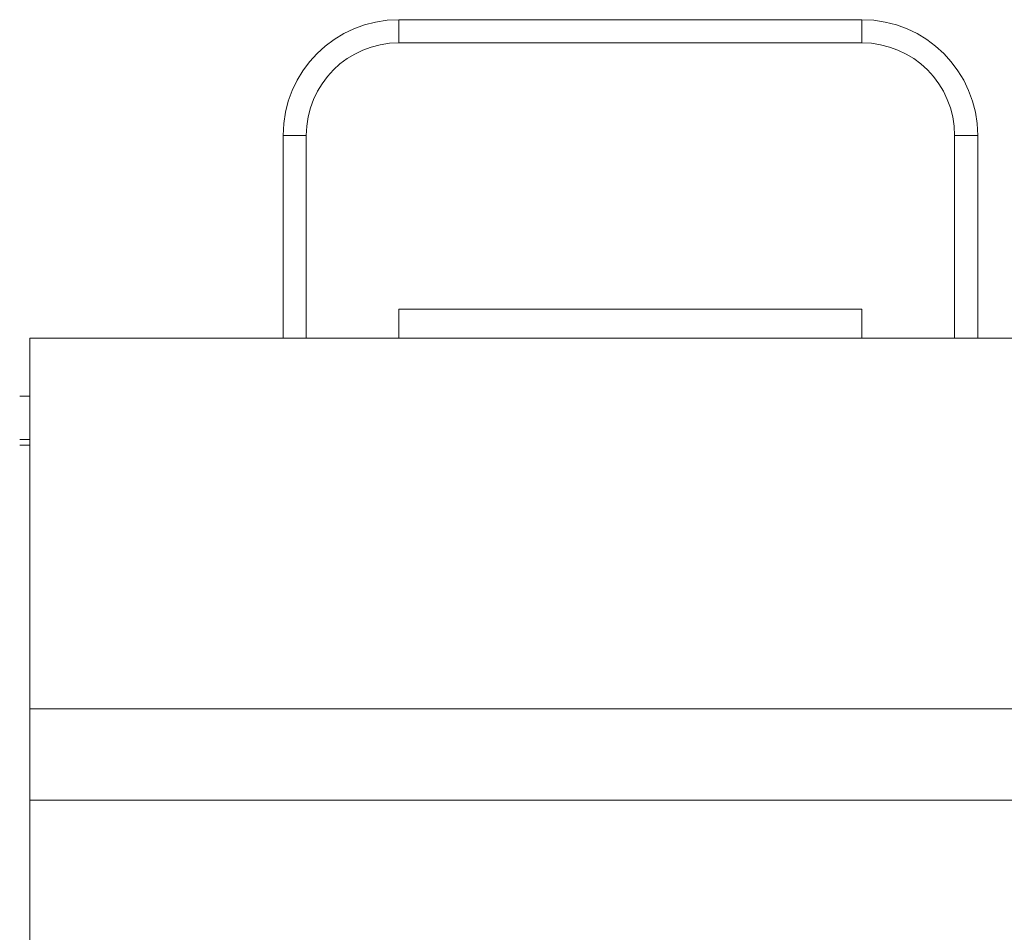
# Model space of a CAD drawing. Extents: x 0 to 4084, y 0 to 2754.
# Tile 22 of 34: x 1986 to 2001, y 2327 to 2341. Entities that reach past the tile are written whole.
import ezdxf

# ---------------------------------------------------------------- set-up
doc = ezdxf.new("R2010")
doc.units = 0
doc.header["$LTSCALE"] = 5
doc.header["$MEASUREMENT"] = 0
doc.linetypes.add('DASHED2', pattern=[9.525, 6.35, -3.175])
doc.layers.add('Visible (ISO)', color=7, linetype='CONTINUOUS', lineweight=50)
doc.layers.add('Visible Narrow (ISO)', color=7, linetype='CONTINUOUS', lineweight=35)

msp = doc.modelspace()

# ---------------------------------------------------------------- linework, layer by layer
at = {"layer": 'Visible (ISO)', "linetype": 'DASHED2', "lineweight": 18}
for p, q in [((1998.658, 2341.163), (1991.458, 2341.163)), ((1989.658, 2339.363), (1989.658, 2336.213)), ((2000.458, 2336.213), (2000.458, 2339.363)), ((1991.458, 2336.213), (1991.458, 2336.663)), ((1991.458, 2336.663), (1998.658, 2336.663)), ((1998.658, 2336.663), (1998.658, 2336.213)), ((1985.719, 2336.213), (1985.719, 2330.453)), ((2012.716, 2336.213), (1985.719, 2336.213)), ((1985.719, 2335.313), (1985.563, 2335.313)), ((1985.563, 2334.638), (1985.719, 2334.638)), ((1985.563, 2334.548), (1985.719, 2334.548)), ((1985.719, 2329.034), (1985.719, 2330.453)), ((2012.716, 2330.453), (1985.719, 2330.453)), ((2012.716, 2329.034), (1985.719, 2329.034)), ((1985.719, 2329.034), (1985.719, 2308.313))]:
    msp.add_line(p, q, dxfattribs=at)
for centre, start, end in [((1991.458, 2339.363), 90, 180), ((1998.658, 2339.363), 0, 90)]:
    msp.add_arc(centre, 1.8, start, end, dxfattribs=at)
at = {"layer": 'Visible Narrow (ISO)', "linetype": 'DASHED2', "lineweight": 18}
for p, q in [((1991.458, 2341.163), (1991.458, 2340.803)), ((1998.658, 2341.163), (1998.658, 2340.803)), ((1998.658, 2340.803), (1991.458, 2340.803)), ((1990.018, 2339.363), (1989.658, 2339.363)), ((1990.018, 2339.363), (1990.018, 2336.213)), ((2000.098, 2336.213), (2000.098, 2339.363)), ((2000.458, 2339.363), (2000.098, 2339.363))]:
    msp.add_line(p, q, dxfattribs=at)
for centre, start, end in [((1991.458, 2339.363), 90, 180), ((1998.658, 2339.363), 0, 90)]:
    msp.add_arc(centre, 1.44, start, end, dxfattribs=at)

doc.saveas('drawing.dxf')
